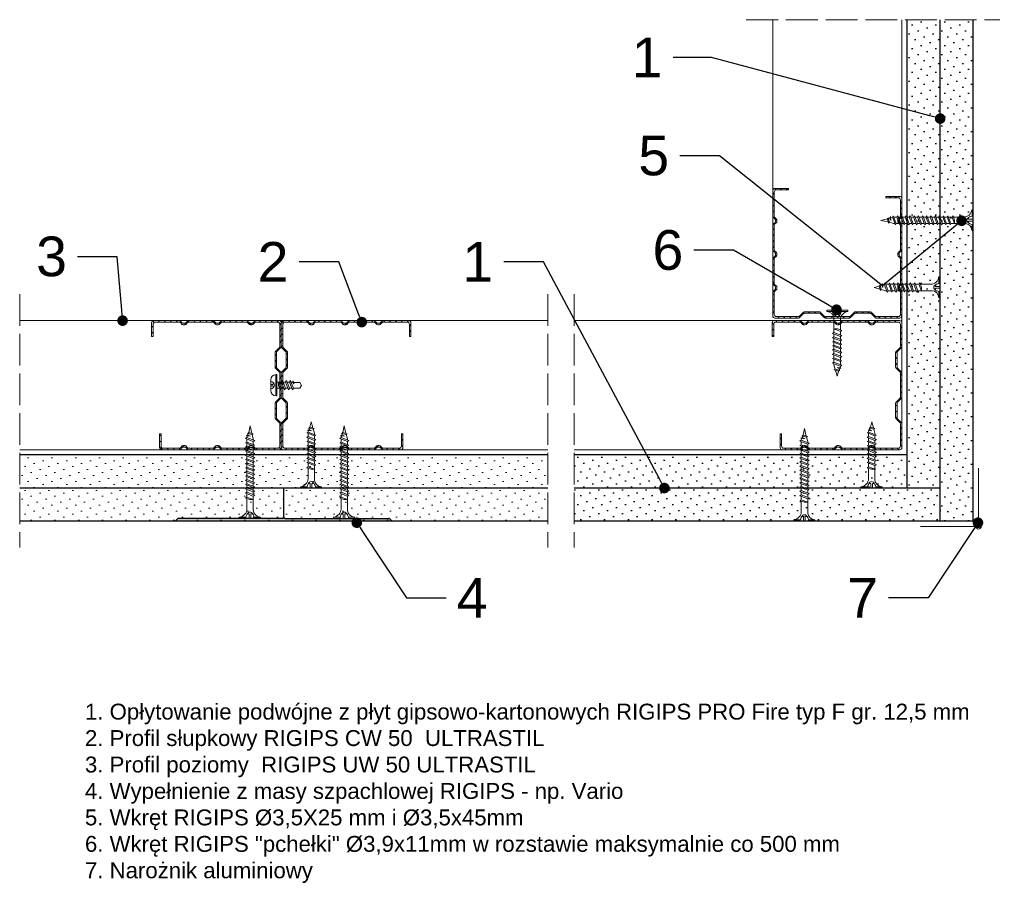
# Model space of a CAD drawing. Header units: millimetres. Extents: x 835 to 3337, y 91 to 2151.
# Tile 2 of 9: x 835 to 1208, y 855 to 1182. Entities that reach past the tile are written whole.
import ezdxf
from ezdxf import colors
from ezdxf.entities.mleader import LeaderData, LeaderLine
from ezdxf.math import Vec2, Vec3

# ---------------------------------------------------------------- set-up
doc = ezdxf.new("R2010")
doc.units = ezdxf.units.MM
doc.linetypes.add('ACAD_ISO02W100', pattern=[15, 12, -3])
for name, color, linetype, lineweight in [('_RIGIPS AKCESORIA', 7, 'Continuous', 18), ('_RIGIPS G-K', 7, 'Continuous', 25), ('_RIGIPS PROFIL', 7, 'Continuous', 18), ('KRESKOWANIE', 7, 'Continuous', 9), ('PRZERYWANA', 7, 'ACAD_ISO02W100', 9)]:
    doc.layers.add(name, color=color, linetype=linetype, lineweight=lineweight)
doc.styles.get("Standard").update_dxf_attribs({"font": 'arial.ttf'})
pattern_1 = [(315, (-571.629, 2196.5995), (-1.122532, -3.367596), [0, -3.175])]
pattern_2 = [(315, (79.9047, 2759.409), (3.367596, 1.122532), [0, -3.175])]
pattern_3 = [(315, (-486.0002, -344.6315), (3.367596, 1.122532), [0, -3.175])]

# ---------------------------------------------------------------- blocks, each defined once
blk = doc.blocks.new('CW 50 ULTRASTIL')
h = blk.add_hatch()
h.set_pattern_fill('ANSI31', color=256, scale=0.5, style=0)
h.paths.add_polyline_path([(28.56, 40.65, -0.198912), (28.71, 41), (30.21, 42.51, 0.198912), (30.36, 42.86), (30.36, 48.45, 0.198912), (30.21, 48.8), (28.71, 50.31, -0.198912), (28.56, 50.66), (28.56, 59.85, -0.198912), (28.71, 60.2), (30.21, 61.71, 0.198912), (30.36, 62.06), (30.36, 67.65, 0.198912), (30.21, 68), (28.71, 69.51, -0.198912), (28.56, 69.86), (28.56, 78.31, -0.414214), (29.36, 79.11), (37.68, 79.11, -0.198912), (38.04, 78.96), (38.74, 78.25, 0.198912), (39.1, 78.11), (39.68, 78.11, 0.198912), (40.04, 78.25), (40.74, 78.96, -0.198912), (41.1, 79.11), (50.38, 79.11, -0.198912), (50.74, 78.96), (51.44, 78.25, 0.198912), (51.8, 78.11), (52.38, 78.11, 0.198912), (52.74, 78.25), (53.44, 78.96, -0.198912), (53.8, 79.11), (63.08, 79.11, -0.198912), (63.44, 78.96), (64.14, 78.25, 0.198912), (64.5, 78.11), (65.08, 78.11, 0.198912), (65.44, 78.25), (66.14, 78.96, -0.198912), (66.5, 79.11), (75.66, 79.11, -0.414214), (76.46, 78.31), (76.46, 73.66), (77.01, 73.66), (77.01, 78.86, 0.414214), (76.21, 79.66), (66.5, 79.66, 0.198912), (66.14, 79.51), (65.44, 78.8, -0.198912), (65.08, 78.66), (64.5, 78.66, -0.198912), (64.14, 78.8), (63.44, 79.51, 0.198912), (63.08, 79.66), (53.8, 79.66, 0.198912), (53.44, 79.51), (52.74, 78.8, -0.198912), (52.38, 78.66), (51.8, 78.66, -0.198912), (51.44, 78.8), (50.74, 79.51, 0.198912), (50.38, 79.66), (41.1, 79.66, 0.198912), (40.74, 79.51), (40.04, 78.8, -0.198912), (39.68, 78.66), (39.1, 78.66, -0.198912), (38.74, 78.8), (38.04, 79.51, 0.198912), (37.68, 79.66), (28.81, 79.66, 0.414214), (28.01, 78.86), (28.01, 69.86, 0.198912), (28.16, 69.51), (29.66, 68, -0.198912), (29.81, 67.65), (29.81, 62.06, -0.198912), (29.66, 61.71), (28.16, 60.2, 0.198912), (28.01, 59.85), (28.01, 50.66, 0.198912), (28.16, 50.31), (29.66, 48.8, -0.198912), (29.81, 48.45), (29.81, 42.86, -0.198912), (29.66, 42.51), (28.16, 41, 0.198912), (28.01, 40.65), (28.01, 31.66, 0.414214), (28.81, 30.86), (37.68, 30.86, 0.198912), (38.04, 31), (38.74, 31.71, -0.198912), (39.1, 31.86), (39.68, 31.86, -0.198912), (40.04, 31.71), (40.74, 31, 0.198912), (41.1, 30.86), (50.38, 30.86, 0.198912), (50.74, 31), (51.44, 31.71, -0.198912), (51.8, 31.86), (52.38, 31.86, -0.198912), (52.74, 31.71), (53.44, 31, 0.198912), (53.8, 30.86), (63.08, 30.86, 0.198912), (63.44, 31), (64.14, 31.71, -0.198912), (64.5, 31.86), (65.08, 31.86, -0.198912), (65.44, 31.71), (66.14, 31, 0.198912), (66.5, 30.86), (73.21, 30.86, 0.414214), (74.01, 31.66), (74.01, 36.86), (73.46, 36.86), (73.46, 32.21, -0.414214), (72.66, 31.41), (66.5, 31.41, -0.198912), (66.14, 31.55), (65.44, 32.26, 0.198912), (65.08, 32.41), (64.5, 32.41, 0.198912), (64.14, 32.26), (63.44, 31.55, -0.198912), (63.08, 31.41), (53.8, 31.41, -0.198912), (53.44, 31.55), (52.74, 32.26, 0.198912), (52.38, 32.41), (51.8, 32.41, 0.198912), (51.44, 32.26), (50.74, 31.55, -0.198912), (50.38, 31.41), (41.1, 31.41, -0.198912), (40.74, 31.55), (40.04, 32.26, 0.198912), (39.68, 32.41), (39.1, 32.41, 0.198912), (38.74, 32.26), (38.04, 31.55, -0.198912), (37.68, 31.41), (29.36, 31.41, -0.414214), (28.56, 32.21)])
at = {"layer": '_RIGIPS PROFIL'}
for p, q in [((28.01, 78.86), (28.01, 69.86)), ((28.56, 78.31), (28.56, 69.86)), ((37.68, 79.66), (28.81, 79.66)), ((37.68, 79.11), (29.36, 79.11)), ((38.04, 79.51), (38.74, 78.8)), ((38.04, 78.96), (38.74, 78.25)), ((39.68, 78.66), (39.1, 78.66)), ((40.74, 79.51), (40.04, 78.8)), ((40.74, 78.96), (40.04, 78.25)), ((50.38, 79.66), (41.1, 79.66)), ((50.38, 79.11), (41.1, 79.11)), ((50.74, 79.51), (51.44, 78.8)), ((50.74, 78.96), (51.44, 78.25)), ((52.38, 78.66), (51.8, 78.66)), ((53.44, 79.51), (52.74, 78.8)), ((53.44, 78.96), (52.74, 78.25)), ((53.8, 79.66), (63.08, 79.66)), ((53.8, 79.11), (63.08, 79.11)), ((63.44, 79.51), (64.14, 78.8)), ((63.44, 78.96), (64.14, 78.25)), ((65.08, 78.66), (64.5, 78.66)), ((66.14, 79.51), (65.44, 78.8)), ((66.14, 78.96), (65.44, 78.25)), ((76.21, 79.66), (66.5, 79.66)), ((75.66, 79.11), (66.5, 79.11)), ((76.46, 73.66), (76.46, 78.31)), ((77.01, 73.66), (77.01, 78.86)), ((39.68, 78.11), (39.1, 78.11)), ((52.38, 78.11), (51.8, 78.11)), ((65.08, 78.11), (64.5, 78.11)), ((76.46, 73.66), (77.01, 73.66)), ((29.66, 68), (28.16, 69.51)), ((30.21, 68), (28.71, 69.51)), ((29.81, 67.65), (29.81, 62.06)), ((30.36, 67.65), (30.36, 62.06)), ((28.01, 59.85), (28.01, 50.66)), ((29.66, 61.71), (28.16, 60.2)), ((28.56, 59.85), (28.56, 50.66)), ((30.21, 61.71), (28.71, 60.2)), ((29.66, 48.8), (28.16, 50.31)), ((30.21, 48.8), (28.71, 50.31)), ((29.81, 42.86), (29.81, 48.45)), ((30.36, 42.86), (30.36, 48.45)), ((29.66, 42.51), (28.16, 41)), ((30.21, 42.51), (28.71, 41)), ((28.01, 31.66), (28.01, 40.65)), ((28.56, 32.21), (28.56, 40.65)), ((73.46, 36.86), (73.46, 32.21)), ((73.46, 36.86), (74.01, 36.86)), ((74.01, 36.86), (74.01, 31.66)), ((37.68, 30.86), (28.81, 30.86)), ((37.68, 31.41), (29.36, 31.41)), ((38.04, 31.55), (38.74, 32.26)), ((38.04, 31), (38.74, 31.71)), ((39.68, 32.41), (39.1, 32.41)), ((39.68, 31.86), (39.1, 31.86)), ((40.74, 31.55), (40.04, 32.26)), ((40.74, 31), (40.04, 31.71)), ((50.38, 31.41), (41.1, 31.41)), ((50.38, 30.86), (41.1, 30.86)), ((50.74, 31.55), (51.44, 32.26)), ((50.74, 31), (51.44, 31.71)), ((52.38, 32.41), (51.8, 32.41)), ((52.38, 31.86), (51.8, 31.86)), ((53.44, 31.55), (52.74, 32.26)), ((53.44, 31), (52.74, 31.71)), ((53.8, 31.41), (63.08, 31.41)), ((53.8, 30.86), (63.08, 30.86)), ((63.44, 31.55), (64.14, 32.26)), ((63.44, 31), (64.14, 31.71)), ((65.08, 32.41), (64.5, 32.41)), ((65.08, 31.86), (64.5, 31.86)), ((66.14, 31.55), (65.44, 32.26)), ((66.14, 31), (65.44, 31.71)), ((72.66, 31.41), (66.5, 31.41)), ((73.21, 30.86), (66.5, 30.86))]:
    blk.add_line(p, q, dxfattribs=at)
for centre, radius, start, end in [((28.81, 78.86), 0.8, 90, 180), ((29.36, 78.31), 0.8, 90, 180), ((37.68, 79.16), 0.5, 45, 90), ((37.68, 78.61), 0.5, 45, 90), ((39.1, 79.16), 0.5, 225, 270), ((39.1, 78.61), 0.5, 225, 270), ((39.68, 79.16), 0.5, 270, 315), ((39.68, 78.61), 0.5, 270, 315), ((41.1, 79.16), 0.5, 90, 135), ((41.1, 78.61), 0.5, 90, 135), ((50.38, 79.16), 0.5, 45, 90), ((50.38, 78.61), 0.5, 45, 90), ((51.8, 79.16), 0.5, 225, 270), ((51.8, 78.61), 0.5, 225, 270), ((52.38, 79.16), 0.5, 270, 315), ((52.38, 78.61), 0.5, 270, 315), ((53.8, 79.16), 0.5, 90, 135), ((53.8, 78.61), 0.5, 90, 135), ((63.08, 79.16), 0.5, 45, 90), ((63.08, 78.61), 0.5, 45, 90), ((64.5, 79.16), 0.5, 225, 270), ((64.5, 78.61), 0.5, 225, 270), ((65.08, 79.16), 0.5, 270, 315), ((65.08, 78.61), 0.5, 270, 315), ((66.5, 79.16), 0.5, 90, 135), ((66.5, 78.61), 0.5, 90, 135), ((75.66, 78.31), 0.8, 0, 90), ((76.21, 78.86), 0.8, 0, 90), ((28.51, 69.86), 0.5, 180, 225), ((29.06, 69.86), 0.5, 180, 225), ((29.31, 67.65), 0.5, 0, 45), ((29.86, 67.65), 0.5, 0, 45), ((28.51, 59.85), 0.5, 135, 180), ((29.06, 59.85), 0.5, 135, 180), ((29.31, 62.06), 0.5, 315, 0), ((29.86, 62.06), 0.5, 315, 0), ((28.51, 50.66), 0.5, 180, 225), ((29.06, 50.66), 0.5, 180, 225), ((29.31, 48.45), 0.5, 0, 45), ((29.86, 48.45), 0.5, 0, 45), ((28.51, 40.65), 0.5, 135, 180), ((29.06, 40.65), 0.5, 135, 180), ((29.31, 42.86), 0.5, 315, 0), ((29.86, 42.86), 0.5, 315, 0), ((28.81, 31.66), 0.8, 180, 270), ((29.36, 32.21), 0.8, 180, 270), ((37.68, 31.91), 0.5, 270, 315), ((37.68, 31.36), 0.5, 270, 315), ((39.1, 31.91), 0.5, 90, 135), ((39.1, 31.36), 0.5, 90, 135), ((39.68, 31.91), 0.5, 45, 90), ((39.68, 31.36), 0.5, 45, 90), ((41.1, 31.91), 0.5, 225, 270), ((41.1, 31.36), 0.5, 225, 270), ((50.38, 31.91), 0.5, 270, 315), ((50.38, 31.36), 0.5, 270, 315), ((51.8, 31.91), 0.5, 90, 135), ((51.8, 31.36), 0.5, 90, 135), ((52.38, 31.91), 0.5, 45, 90), ((52.38, 31.36), 0.5, 45, 90), ((53.8, 31.91), 0.5, 225, 270), ((53.8, 31.36), 0.5, 225, 270), ((63.08, 31.91), 0.5, 270, 315), ((63.08, 31.36), 0.5, 270, 315), ((64.5, 31.91), 0.5, 90, 135), ((64.5, 31.36), 0.5, 90, 135), ((65.08, 31.91), 0.5, 45, 90), ((65.08, 31.36), 0.5, 45, 90), ((66.5, 31.91), 0.5, 225, 270), ((66.5, 31.36), 0.5, 225, 270), ((72.66, 32.21), 0.8, 270, 0), ((73.21, 31.66), 0.8, 270, 0)]:
    blk.add_arc(centre, radius, start, end, dxfattribs=at)
blk = doc.blocks.new('TN 25')
at = {"layer": '_RIGIPS AKCESORIA'}
for p, q in [((0, -0.84), (0, 7.16)), ((0, 7.16), (0.46, 7.16)), ((0.46, 4.78), (0, 4.78)), ((0.46, 7.16), (0.46, 4.78)), ((1.77, 3.5), (1.77, 4.2)), ((3.02, 4.46), (8.47, 4.46)), ((7.12, 4.46), (7.12, 3.18)), ((8.03, 2.01), (7.12, 4.46)), ((8.47, 4.46), (8.79, 5)), ((9.61, 1.51), (8.47, 4.46)), ((8.79, 5), (9.93, 2.01)), ((9, 4.46), (10.1, 4.46)), ((10.1, 4.46), (10.41, 5)), ((11.23, 1.51), (10.1, 4.46)), ((10.41, 5), (11.56, 2.01)), ((10.62, 4.46), (11.67, 4.46)), ((11.67, 4.46), (11.99, 5)), ((12.81, 1.51), (11.67, 4.46)), ((11.99, 5), (13.14, 2.01)), ((12.2, 4.46), (13.21, 4.46)), ((13.21, 4.46), (13.52, 5)), ((14.34, 1.51), (13.21, 4.46)), ((13.52, 5), (14.67, 2.01)), ((13.73, 4.46), (14.8, 4.46)), ((14.8, 4.46), (15.12, 5)), ((15.94, 1.51), (14.8, 4.46)), ((15.12, 5), (16.26, 2.01)), ((15.33, 4.46), (16.42, 4.46)), ((16.42, 4.46), (16.73, 5)), ((17.55, 1.51), (16.42, 4.46)), ((16.73, 5), (17.88, 2.01)), ((16.94, 4.46), (17.99, 4.46)), ((17.99, 4.46), (18.31, 5)), ((19.13, 1.51), (17.99, 4.46)), ((18.31, 5), (19.45, 2.01)), ((18.52, 4.46), (19.68, 4.46)), ((19.68, 4.46), (20, 5)), ((20.82, 1.51), (19.68, 4.46)), ((20, 5), (21.14, 2.01)), ((20.21, 4.46), (20.7, 4.46)), ((20.7, 4.46), (22.28, 3.98)), ((22.28, 3.98), (22.56, 4.37)), ((22.7, 2.36), (22.28, 3.98)), ((22.56, 4.37), (23.03, 2.71)), ((22.71, 3.85), (25, 3.24)), ((0, 3.5), (1.77, 3.5)), ((0, 2.83), (1.77, 2.83)), ((0.46, 1.64), (0, 1.64)), ((0.46, -0.84), (0.46, 1.64)), ((1.77, 2.83), (1.77, 2.18)), ((7.49, 2.01), (3.55, 2.01)), ((7.12, 3.18), (7.65, 1.53)), ((7.65, 1.53), (8.03, 2.01)), ((9.41, 2.01), (8.03, 2.01)), ((9.93, 2.01), (9.61, 1.51)), ((11.04, 2.01), (9.93, 2.01)), ((11.56, 2.01), (11.23, 1.51)), ((12.61, 2.01), (11.56, 2.01)), ((13.14, 2.01), (12.81, 1.51)), ((14.15, 2.01), (13.14, 2.01)), ((14.67, 2.01), (14.34, 1.51)), ((15.74, 2.01), (14.67, 2.01)), ((16.26, 2.01), (15.94, 1.51)), ((17.36, 2.01), (16.26, 2.01)), ((17.88, 2.01), (17.55, 1.51)), ((18.93, 2.01), (17.88, 2.01)), ((19.45, 2.01), (19.13, 1.51)), ((19.45, 2.01), (20.62, 2.01)), ((21.14, 2.01), (20.82, 1.51)), ((21.14, 2.01), (21.81, 2.12)), ((21.85, 1.83), (21.67, 3.28)), ((21.67, 3.28), (22.14, 2.4)), ((22.14, 2.4), (21.85, 1.83)), ((22.7, 2.36), (22.14, 2.4)), ((23.03, 2.71), (22.7, 2.36)), ((25, 3.24), (23.03, 2.71)), ((0, -0.84), (0.46, -0.84))]:
    blk.add_line(p, q, dxfattribs=at)
for centre, major_axis, ratio, start_param, end_param in [((3.09, 7.67), (0.17, 3.2), 0.826134, 1.773653, 3.180586), ((-0.04, 0.9), (0, 3.93), 0.848176, -0.720942, -0.151112), ((1.66, 3.18), (0, 0.895), 0.848176, -1.552777, -0.720942), ((3.37, -1.57), (0.28, 3.57), 0.832181, 0.035984, 1.430787), ((-2.73, 15.91), (0, 14.76), 0.848176, 3.399396, 3.475072), ((0.59, 4.62), (0, 2.81), 0.848176, 3.475072, 3.862535), ((1.66, 3.18), (0, 0.895), 0.848176, 3.862535, 4.730408)]:
    blk.add_ellipse(centre, major_axis=major_axis, ratio=ratio, start_param=start_param, end_param=end_param, dxfattribs=at)
blk = doc.blocks.new('TN 35')
at = {"layer": '_RIGIPS AKCESORIA'}
for p, q in [((0, -0.84), (0, 7.16)), ((0, 7.16), (0.46, 7.16)), ((0.46, 4.78), (0, 4.78)), ((0.46, 7.16), (0.46, 4.78)), ((1.77, 3.5), (1.77, 4.2)), ((3.02, 4.46), (8.47, 4.46)), ((7.12, 4.46), (7.12, 3.18)), ((8.03, 2.01), (7.12, 4.46)), ((8.47, 4.46), (8.79, 5)), ((9.61, 1.51), (8.47, 4.46)), ((8.79, 5), (9.93, 2.01)), ((9, 4.46), (10.1, 4.46)), ((10.1, 4.46), (10.41, 5)), ((11.23, 1.51), (10.1, 4.46)), ((10.41, 5), (11.56, 2.01)), ((10.62, 4.46), (11.67, 4.46)), ((11.67, 4.46), (11.99, 5)), ((12.81, 1.51), (11.67, 4.46)), ((11.99, 5), (13.14, 2.01)), ((12.2, 4.46), (13.21, 4.46)), ((13.21, 4.46), (13.52, 5)), ((14.34, 1.51), (13.21, 4.46)), ((13.52, 5), (14.67, 2.01)), ((13.73, 4.46), (14.8, 4.46)), ((14.8, 4.46), (15.12, 5)), ((15.94, 1.51), (14.8, 4.46)), ((15.12, 5), (16.26, 2.01)), ((15.33, 4.46), (16.42, 4.46)), ((16.42, 4.46), (16.73, 5)), ((17.55, 1.51), (16.42, 4.46)), ((16.73, 5), (17.88, 2.01)), ((16.94, 4.46), (17.99, 4.46)), ((17.99, 4.46), (18.31, 5)), ((19.13, 1.51), (17.99, 4.46)), ((18.31, 5), (19.45, 2.01)), ((18.52, 4.46), (19.57, 4.46)), ((19.57, 4.46), (19.88, 5)), ((20.7, 1.51), (19.57, 4.46)), ((19.88, 5), (21.03, 2.01)), ((20.09, 4.46), (21.14, 4.46)), ((21.14, 4.46), (21.46, 5)), ((22.28, 1.51), (21.14, 4.46)), ((21.46, 5), (22.6, 2.01)), ((21.67, 4.46), (22.72, 4.46)), ((22.72, 4.46), (23.03, 5)), ((23.85, 1.51), (22.72, 4.46)), ((23.03, 5), (24.18, 2.01)), ((23.24, 4.46), (24.29, 4.46)), ((24.29, 4.46), (24.61, 5)), ((25.43, 1.51), (24.29, 4.46)), ((24.61, 5), (25.75, 2.01)), ((24.81, 4.46), (25.87, 4.46)), ((25.87, 4.46), (26.18, 5)), ((27, 1.51), (25.87, 4.46)), ((26.18, 5), (27.33, 2.01)), ((26.39, 4.46), (27.44, 4.46)), ((27.44, 4.46), (27.76, 5)), ((28.58, 1.51), (27.44, 4.46)), ((27.76, 5), (28.9, 2.01)), ((27.96, 4.46), (29.13, 4.46)), ((29.13, 4.46), (29.45, 5)), ((30.27, 1.51), (29.13, 4.46)), ((29.45, 5), (30.59, 2.01)), ((29.65, 4.46), (30.15, 4.46)), ((30.15, 4.46), (31.73, 3.98)), ((31.73, 3.98), (32.01, 4.37)), ((32.15, 2.36), (31.73, 3.98)), ((32.01, 4.37), (32.48, 2.71)), ((32.16, 3.85), (35, 3.24)), ((0, 3.5), (1.77, 3.5)), ((0, 2.83), (1.77, 2.83)), ((0.46, 1.64), (0, 1.64)), ((0.46, -0.84), (0.46, 1.64)), ((1.77, 2.83), (1.77, 2.18)), ((7.49, 2.01), (3.55, 2.01)), ((7.12, 3.18), (7.65, 1.53)), ((7.65, 1.53), (8.03, 2.01)), ((9.41, 2.01), (8.03, 2.01)), ((9.93, 2.01), (9.61, 1.51)), ((11.04, 2.01), (9.93, 2.01)), ((11.56, 2.01), (11.23, 1.51)), ((12.61, 2.01), (11.56, 2.01)), ((13.14, 2.01), (12.81, 1.51)), ((14.15, 2.01), (13.14, 2.01)), ((14.67, 2.01), (14.34, 1.51)), ((15.74, 2.01), (14.67, 2.01)), ((16.26, 2.01), (15.94, 1.51)), ((17.36, 2.01), (16.26, 2.01)), ((17.88, 2.01), (17.55, 1.51)), ((18.93, 2.01), (17.84, 2.01)), ((19.45, 2.01), (19.13, 1.51)), ((20.51, 2.01), (19.41, 2.01)), ((21.03, 2.01), (20.7, 1.51)), ((22.08, 2.01), (20.99, 2.01)), ((22.6, 2.01), (22.28, 1.51)), ((23.66, 2.01), (22.56, 2.01)), ((24.18, 2.01), (23.85, 1.51)), ((25.23, 2.01), (24.14, 2.01)), ((25.75, 2.01), (25.43, 1.51)), ((26.81, 2.01), (25.71, 2.01)), ((27.33, 2.01), (27, 1.51)), ((28.38, 2.01), (27.33, 2.01)), ((28.9, 2.01), (28.58, 1.51)), ((28.9, 2.01), (30.07, 2.01)), ((30.59, 2.01), (30.27, 1.51)), ((30.59, 2.01), (31.26, 2.12)), ((31.3, 1.83), (31.12, 3.28)), ((31.12, 3.28), (31.59, 2.4)), ((31.59, 2.4), (31.3, 1.83)), ((32.15, 2.36), (31.59, 2.4)), ((32.48, 2.71), (32.15, 2.36)), ((35, 3.24), (32.48, 2.71)), ((0, -0.84), (0.46, -0.84))]:
    blk.add_line(p, q, dxfattribs=at)
for centre, major_axis, ratio, start_param, end_param in [((3.09, 7.67), (0.17, 3.2), 0.826134, 1.773653, 3.180586), ((-0.04, 0.9), (0, 3.93), 0.848176, -0.720942, -0.151112), ((1.66, 3.18), (0, 0.895), 0.848176, -1.552777, -0.720942), ((3.37, -1.57), (0.28, 3.57), 0.832181, 0.035984, 1.430787), ((-2.73, 15.91), (0, 14.76), 0.848176, 3.399396, 3.475072), ((0.59, 4.62), (0, 2.81), 0.848176, 3.475072, 3.862535), ((1.66, 3.18), (0, 0.895), 0.848176, 3.862535, 4.730408)]:
    blk.add_ellipse(centre, major_axis=major_axis, ratio=ratio, start_param=start_param, end_param=end_param, dxfattribs=at)
blk = doc.blocks.new('naroznik')
at = {"layer": '_RIGIPS AKCESORIA'}
for p, q in [((429.5, 69.65), (429.5, 90.65)), ((430.5, 91.65), (451.5, 91.65))]:
    blk.add_line(p, q, dxfattribs=at)
blk.add_arc((429.5, 91.65), 1, 0, 270, dxfattribs=at)
blk = doc.blocks.new('spoina PRO')
at = {"layer": '_RIGIPS G-K'}
h = blk.add_hatch(dxfattribs=at)
h.set_pattern_fill('AR-SAND', color=256, scale=0.02, style=0)
h.paths.add_polyline_path([(2546.06, 1115.24, -0.198912), (2546.41, 1115.38), (2464, 1115.38, -0.198912), (2464.35, 1115.24), (2465.06, 1114.53, 0.198912), (2465.41, 1114.38), (2504.7, 1114.38, -0.414214), (2505.2, 1113.88, -0.414214), (2505.7, 1114.38), (2545, 1114.38, 0.198912), (2545.35, 1114.53)])
for p, q in [((2464, 1115.38), (2546.41, 1115.38)), ((2464.35, 1115.24), (2465.06, 1114.53)), ((2504.7, 1114.38), (2465.41, 1114.38)), ((2505.2, 1113.88), (2505.2, 1102.88)), ((2505.7, 1114.38), (2545, 1114.38)), ((2546.06, 1115.24), (2545.35, 1114.53))]:
    blk.add_line(p, q, dxfattribs=at)
for centre, start, end in [((2464, 1114.88), 45, 90), ((2465.41, 1114.88), 225, 270), ((2504.7, 1113.88), 0, 90), ((2505.7, 1113.88), 90, 180), ((2545, 1114.88), 270, 315), ((2546.41, 1114.88), 90, 135)]:
    blk.add_arc(centre, 0.5, start, end, dxfattribs=at)
blk = doc.blocks.new('Pchelka')
at = {"layer": '_RIGIPS AKCESORIA'}
for p, q in [((20.31, 165.49), (20.31, 157.49)), ((20.38, 165.49), (20.72, 165.49)), ((20.72, 165.49), (20.72, 157.49)), ((18.38, 159.49), (18.38, 163.49)), ((18.38, 161.75), (19.34, 161.75)), ((18.38, 161.22), (19.34, 161.22)), ((19.34, 161.75), (19.34, 162.47)), ((19.34, 161.22), (19.34, 160.5)), ((22.49, 162.62), (20.72, 162.62)), ((21.68, 160.36), (20.72, 160.36)), ((22.28, 160.36), (21.35, 162.62)), ((21.35, 162.62), (21.35, 161.32)), ((21.35, 161.32), (21.9, 159.74)), ((21.9, 159.74), (22.28, 160.36)), ((23.39, 160.36), (22.28, 160.36)), ((22.49, 162.62), (22.87, 163.24)), ((23.63, 159.74), (22.49, 162.62)), ((23.08, 162.62), (22.87, 163.24)), ((24.01, 160.36), (23.08, 162.62)), ((23.98, 162.62), (23.08, 162.62)), ((23.63, 159.74), (24.01, 160.36)), ((23.98, 162.62), (24.36, 163.24)), ((25.12, 159.74), (23.98, 162.62)), ((24.88, 160.36), (24.01, 160.36)), ((24.58, 162.62), (24.36, 163.24)), ((25.5, 160.36), (24.58, 162.62)), ((25.43, 162.62), (24.58, 162.62)), ((25.12, 159.74), (25.5, 160.36)), ((25.45, 162.62), (25.83, 163.24)), ((26.59, 159.74), (25.45, 162.62)), ((26.35, 160.36), (25.5, 160.36)), ((26.04, 162.62), (25.83, 163.24)), ((26.66, 162.62), (26.04, 162.62)), ((26.97, 160.36), (26.04, 162.62)), ((26.59, 159.74), (26.97, 160.36)), ((26.66, 162.62), (26.85, 163.14)), ((27.13, 162.02), (26.66, 162.62)), ((26.85, 163.14), (27.13, 162.02)), ((29.38, 160.36), (26.97, 160.36)), ((29.38, 162.52), (27.01, 162.52)), ((30.05, 161.42), (29.38, 162.52)), ((29.38, 160.36), (30.05, 161.42)), ((20.38, 157.49), (20.72, 157.49))]:
    blk.add_line(p, q, dxfattribs=at)
for centre, start, end in [((20.38, 163.49), 90, 180), ((20.38, 159.49), 180, 270)]:
    blk.add_arc(centre, 2, start, end, dxfattribs=at)
for centre, major_axis, start_param, end_param in [((17.98, 160.19), (0, 2.76), -0.596517, -0.166765), ((17.98, 162.79), (0, 2.76), 3.308358, 3.73811), ((18.62, 161.26), (0, 1.46), -1.414897, -0.596517), ((18.62, 161.72), (0, 1.46), 3.73811, 4.55649)]:
    blk.add_ellipse(centre, major_axis=major_axis, ratio=0.880282, start_param=start_param, end_param=end_param, dxfattribs=at)
blk = doc.blocks.new('_Dot')
at = {"color": 0, "linetype": 'ByBlock', "lineweight": -2}
blk.add_line((-0.5, 0), (-1, 0), dxfattribs=at)
at = {"color": 0, "linetype": 'ByBlock', "const_width": 0.5}
blk.add_lwpolyline([(-0.25, 0, 1), (0.25, 0, 1)], format="xyb", close=True, dxfattribs=at)

msp = doc.modelspace()

# ---------------------------------------------------------------- hatches: boundary and pattern name
at = {"layer": '_RIGIPS G-K'}
h = msp.add_hatch(dxfattribs=at)
h.set_pattern_fill('DOTS', color=256, scale=2, angle=45, style=0)
h.set_pattern_definition(pattern_1)
h.paths.add_polyline_path([(1183.37, 1181.52), (1170.87, 1181.52), (1170.87, 1004.41), (1183.37, 1004.41)])
h = msp.add_hatch(dxfattribs=at)
h.set_pattern_fill('DOTS', color=256, scale=2, angle=45, style=0)
h.set_pattern_definition(pattern_1)
h.paths.add_polyline_path([(1195.87, 1181.52), (1183.37, 1181.52), (1183.37, 991.91), (1195.87, 991.91)])
h = msp.add_hatch(dxfattribs=at)
h.set_pattern_fill('DOTS', color=256, scale=2, angle=-45, style=0)
h.set_pattern_definition(pattern_2)
h.paths.add_polyline_path([(1044.98, 1016.91), (1044.98, 1004.41), (1170.87, 1004.41), (1170.87, 1016.91)])
h = msp.add_hatch(dxfattribs=at)
h.set_pattern_fill('DOTS', color=256, scale=2, angle=-45, style=0)
h.set_pattern_definition(pattern_2)
h.paths.add_polyline_path([(1044.98, 1004.41), (1044.98, 991.91), (1183.37, 991.91), (1183.37, 1004.41)])
at = {"layer": 'KRESKOWANIE'}
h = msp.add_hatch(dxfattribs=at)
h.set_pattern_fill('DOTS', color=256, scale=2, angle=315, style=0)
h.set_pattern_definition(pattern_3)
h.paths.add_polyline_path([(1034.98, 1016.91), (835.38, 1016.91), (835.38, 1004.41), (1034.98, 1004.41)])
h = msp.add_hatch(dxfattribs=at)
h.set_pattern_fill('DOTS', color=256, scale=2, angle=315, style=0)
h.set_pattern_definition(pattern_3)
h.paths.add_polyline_path([(1034.98, 1004.41), (835.38, 1004.41), (835.38, 991.91), (1034.98, 991.91)])

# ---------------------------------------------------------------- linework, layer by layer
at = {"layer": '_RIGIPS G-K'}
for p, q in [((1170.87, 1004.41), (1170.87, 1181.52)), ((1183.37, 991.91), (1183.37, 1181.52)), ((1195.87, 991.91), (1195.87, 1181.52)), ((1034.98, 1016.91), (835.38, 1016.91)), ((1170.87, 1016.91), (1044.98, 1016.91)), ((1034.98, 1004.41), (835.38, 1004.41)), ((1183.37, 1004.41), (1044.98, 1004.41)), ((1034.98, 991.91), (835.38, 991.91)), ((1195.87, 991.91), (1044.98, 991.91))]:
    msp.add_line(p, q, dxfattribs=at)
at = {"layer": '_RIGIPS PROFIL', "lineweight": 9}
for p, q in [((1120.07, 1069.51), (1120.07, 1181.52)), ((1168.87, 1019.71), (1168.87, 1181.52)), ((1034.98, 1067.71), (835.38, 1067.71)), ((1168.07, 1067.71), (1044.98, 1067.71)), ((1034.98, 1018.91), (835.38, 1018.91)), ((1167.52, 1018.91), (1044.98, 1018.91))]:
    msp.add_line(p, q, dxfattribs=at)
at = {"layer": 'PRZERYWANA'}
for p, q in [((1110.07, 1181.52), (1205.87, 1181.52)), ((835.38, 1077.71), (835.38, 981.91)), ((1034.98, 1077.71), (1034.98, 981.91)), ((1044.98, 1077.71), (1044.98, 981.91))]:
    msp.add_line(p, q, dxfattribs=at)

# ---------------------------------------------------------------- block references
msp.add_blockref('Pchelka', (911.9, 881.82))
at = {"layer": '_RIGIPS AKCESORIA', "rotation": 180}
for name, p in [('TN 35', (1195.87, 1108.88)), ('TN 25', (1183.37, 1083.48)), ('naroznik', (1627.37, 1081.57))]:
    msp.add_blockref(name, p, dxfattribs=at)
at = {"layer": '_RIGIPS AKCESORIA', "xscale": -1}
for name, p, rotation in [('TN 25', (1147.66, 1071.68), 90), ('TN 35', (919.24, 992.91), 270), ('TN 25', (942.37, 1004.41), 270), ('TN 35', (954.85, 992.91), 270), ('TN 25', (1154.25, 1004.41), 270), ('TN 35', (1128.85, 991.91), 270)]:
    msp.add_blockref(name, p, dxfattribs=dict(at, rotation=rotation))
at = {"layer": '_RIGIPS G-K', "rotation": 180}
msp.add_blockref('spoina PRO', (3440.38, 2107.3), dxfattribs=at)
at = {"layer": '_RIGIPS PROFIL', "rotation": 90}
msp.add_blockref('CW 50 ULTRASTIL', (1199.73, 1040.7), dxfattribs=at)
at = {"layer": '_RIGIPS PROFIL', "xscale": -1}
for p in [(962.27, 988.05), (1196.88, 988.05)]:
    msp.add_blockref('CW 50 ULTRASTIL', p, dxfattribs=at)
at = {"layer": '_RIGIPS PROFIL'}
msp.add_blockref('CW 50 ULTRASTIL', (906.25, 988.05), dxfattribs=at)

# ---------------------------------------------------------------- texts
at = {"layer": 'KRESKOWANIE', "insert": (860.05, 922.86), "char_height": 6, "attachment_point": 1}
msp.add_mtext_dynamic_manual_height_columns('1. Opłytowanie podwójne z płyt gipsowo-kartonowych RIGIPS PRO Fire typ F gr. 12,5 mm\\P2. Profil słupkowy RIGIPS CW 50  ULTRASTIL\\P3. Profil poziomy  RIGIPS UW 50 ULTRASTIL\\P4. Wypełnienie z masy szpachlowej RIGIPS - np. Vario\\P5. Wkręt RIGIPS %%C3,5X25 mm i %%C3,5x45mm\\P6. Wkręt RIGIPS "pchełki" %%C3,9x11mm w rozstawie maksymalnie co 500 mm \\P7. Narożnik aluminiowy', width=393.9451, gutter_width=12.5, heights=[0], dxfattribs=at)

# ---------------------------------------------------------------- leaders
at = {"layer": 'KRESKOWANIE'}
ml = msp.add_multileader_mtext('Standard', dxfattribs=at)
ml.set_content('1', color=256)
ml.set_leader_properties()
ml.set_arrow_properties(name='DOT')
ml.build(insert=Vec2(0, 0))
ml.multileader.update_dxf_attribs({"dogleg_length": 15})
ctx = ml.context
ctx.base_point, ctx.char_height, ctx.landing_gap_size, ctx.plane_origin = Vec3(1068.86, 1167.26), 15, 4, Vec3(1189.12, 1142.56)
ctx.text_align_type = 2
notes = []
notes.append((ctx, [(0, (1, 1, 0), (1096.97, 1167.26), (-1, 0), 14.59, [(0, [(1183.37, 1144.11)], 0, [])])]))
ctx.mtext.insert, ctx.mtext.alignment, ctx.mtext.flow_direction = Vec3(1078.38, 1174.76), 3, 5
ml = msp.add_multileader_mtext('Standard', dxfattribs=at)
ml.set_content('5', color=256)
ml.set_leader_properties()
ml.set_arrow_properties(name='DOT')
ml.build(insert=Vec2(0, 0))
ml.multileader.update_dxf_attribs({"dogleg_length": 15})
ctx = ml.context
ctx.base_point, ctx.char_height, ctx.landing_gap_size, ctx.plane_origin = Vec3(1066.95, 1130.04), 15, 4, Vec3(1191.46, 1105.5)
ctx.text_align_type = 2
notes.append((ctx, [(0, (1, 1, 0), (1099.9, 1130.04), (-1, 0), 15, [(1, [(1191.46, 1105.5), (1161.61, 1080.93)], 0, [])])]))
ctx.mtext.insert, ctx.mtext.alignment, ctx.mtext.flow_direction = Vec3(1080.9, 1137.67), 3, 5
ml = msp.add_multileader_mtext('Standard', dxfattribs=at)
ml.set_content('6', color=256)
ml.set_leader_properties()
ml.set_arrow_properties(name='DOT')
ml.build(insert=Vec2(0, 0))
ml.multileader.update_dxf_attribs({"dogleg_length": 15})
ctx = ml.context
ctx.base_point, ctx.char_height, ctx.landing_gap_size, ctx.plane_origin = Vec3(1072.36, 1094.31), 15, 4, Vec3(1144.17, 1071.85)
ctx.text_align_type = 2
notes.append((ctx, [(0, (1, 1, 0), (1105.26, 1094.31), (-1, 0), 15, [(0, [(1144.17, 1071.85)], 0, [])])]))
ctx.mtext.insert, ctx.mtext.alignment, ctx.mtext.flow_direction = Vec3(1086.26, 1101.94), 3, 5
ml = msp.add_multileader_mtext('Standard', dxfattribs=at)
ml.set_content('3', color=256)
ml.set_leader_properties()
ml.set_arrow_properties(name='DOT')
ml.build(insert=Vec2(0, 0))
ml.multileader.update_dxf_attribs({"dogleg_length": 15})
ctx = ml.context
ctx.base_point, ctx.char_height, ctx.landing_gap_size, ctx.plane_origin = Vec3(839.43, 1091.88), 15, 4, Vec3(874.27, 1065.53)
ctx.text_align_type = 2
notes.append((ctx, [(0, (1, 1, 0), (872.25, 1091.88), (-1, 0), 15, [(0, [(874.27, 1067.71)], 0, [])])]))
ctx.mtext.insert, ctx.mtext.alignment, ctx.mtext.flow_direction = Vec3(853.25, 1099.51), 3, 5
ml = msp.add_multileader_mtext('Standard', dxfattribs=at)
ml.set_content('2', color=256)
ml.set_leader_properties()
ml.set_arrow_properties(name='DOT')
ml.build(insert=Vec2(0, 0))
ml.multileader.update_dxf_attribs({"dogleg_length": 15})
ctx = ml.context
ctx.base_point, ctx.char_height, ctx.landing_gap_size, ctx.plane_origin = Vec3(923.05, 1089.93), 15, 4, Vec3(957.91, 1056.81)
ctx.text_align_type = 2
notes.append((ctx, [(0, (1, 1, 0), (955.98, 1089.93), (-1, 0), 15, [(0, [(964.69, 1067.16)], 0, [])])]))
ctx.mtext.insert, ctx.mtext.alignment, ctx.mtext.flow_direction = Vec3(936.98, 1097.43), 3, 5
ml = msp.add_multileader_mtext('Standard', dxfattribs=at)
ml.set_content('1', color=256)
ml.set_leader_properties()
ml.set_arrow_properties(name='DOT')
ml.build(insert=Vec2(0, 0))
ml.multileader.update_dxf_attribs({"dogleg_length": 15})
ctx = ml.context
ctx.base_point, ctx.char_height, ctx.landing_gap_size, ctx.plane_origin = Vec3(1004.85, 1089.93), 15, 4, Vec3(1079.1, 1010.71)
ctx.text_align_type = 2
notes.append((ctx, [(0, (1, 1, 0), (1033.37, 1089.93), (-1, 0), 15, [(0, [(1079.1, 1004.41)], 0, [])])]))
ctx.mtext.insert, ctx.mtext.alignment, ctx.mtext.flow_direction = Vec3(1014.37, 1097.43), 3, 5
ml = msp.add_multileader_mtext('Standard', dxfattribs=at)
ml.set_content('4', color=256)
ml.set_leader_properties()
ml.set_arrow_properties(name='DOT')
ml.build(insert=Vec2(0, 0))
ml.multileader.update_dxf_attribs({"dogleg_length": 15})
ctx = ml.context
ctx.base_point, ctx.char_height, ctx.landing_gap_size, ctx.plane_origin = Vec3(996.57, 962.93), 15, 4, Vec3(917.98, 991.3)
notes.append((ctx, [(0, (1, 1, 0), (981.57, 962.93), (1, 0), 15, [(0, [(962.81, 991.3)], 0, [])])]))
ctx.mtext.insert, ctx.mtext.flow_direction = Vec3(1000.57, 970.43), 5
ml = msp.add_multileader_mtext('Standard', dxfattribs=at)
ml.set_content('7', color=256)
ml.set_leader_properties()
ml.set_arrow_properties(name='DOT')
ml.build(insert=Vec2(0, 0))
ml.multileader.update_dxf_attribs({"dogleg_length": 15})
ctx = ml.context
ctx.base_point, ctx.char_height, ctx.landing_gap_size, ctx.plane_origin = Vec3(1146.16, 962.93), 15, 4, Vec3(1242.46, 991.3)
ctx.text_align_type = 2
notes.append((ctx, [(0, (1, 1, 0), (1178.87, 962.93), (-1, 0), 15, [(0, [(1197.64, 991.3)], 0, [])])]))
ctx.mtext.insert, ctx.mtext.alignment, ctx.mtext.flow_direction = Vec3(1159.87, 970.43), 3, 5
for ctx, leaders in notes:
    for number, flags, end, landing, length, lines in leaders:
        leader = LeaderData()
        leader.index, (leader.has_last_leader_line, leader.has_dogleg_vector, leader.attachment_direction) = number, flags
        leader.last_leader_point, leader.dogleg_vector, leader.dogleg_length = Vec3(end), Vec3(landing), length
        for number, points, colour, breaks in lines:
            line = LeaderLine()
            line.index, line.vertices, line.color, line.breaks = number, Vec3.list(points), colors.encode_raw_color(colour), breaks
            leader.lines.append(line)
        ctx.leaders.append(leader)

doc.saveas('drawing.dxf')
